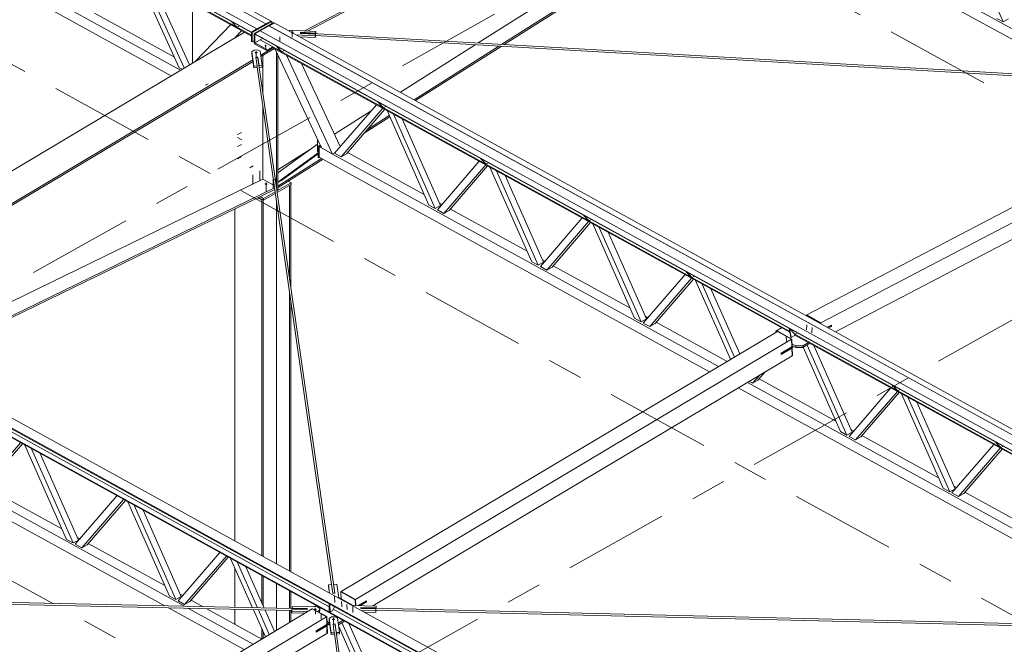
# Model space of a CAD drawing. Header units: millimetres. Extents: x -260 to 160, y -50 to 247.
# Tile 26 of 74: x -165 to -137, y 162 to 180. Entities that reach past the tile are written whole.
import ezdxf

# ---------------------------------------------------------------- set-up
doc = ezdxf.new("R2010")
doc.units = ezdxf.units.MM
for name, pattern in [('XKITLINE00', [0]), ('XKITLINE02', [4, 2, -2]), ('XKITLINE03', [6, 3, -1, 1, -1])]:
    doc.linetypes.add(name, pattern=pattern)
for name, color, linetype, lineweight in [('Element', 2, 'Continuous', 0), ('Spoina', 1, 'Continuous', 0), ('Śruba', 3, 'Continuous', 0)]:
    doc.layers.add(name, color=color, linetype=linetype, lineweight=lineweight)

msp = doc.modelspace()

# ---------------------------------------------------------------- hatches: boundary and pattern name
at = {"layer": 'Śruba'}
for points in [[(-156.895, 179.686), (-156.902, 179.687), (-156.909, 179.69), (-156.915, 179.692), (-156.919, 179.696), (-156.923, 179.699), (-156.925, 179.703), (-156.926, 179.708), (-156.925, 179.712), (-156.923, 179.715), (-156.919, 179.719), (-156.914, 179.722), (-156.908, 179.725), (-156.901, 179.726), (-156.894, 179.727), (-156.886, 179.728), (-156.878, 179.727), (-156.871, 179.726), (-156.864, 179.723), (-156.858, 179.721), (-156.854, 179.717), (-156.85, 179.714), (-156.848, 179.71), (-156.847, 179.705), (-156.848, 179.701), (-156.85, 179.697), (-156.854, 179.694), (-156.859, 179.691), (-156.865, 179.688), (-156.872, 179.687), (-156.879, 179.686), (-156.887, 179.685)], [(-157.919, 179.11), (-157.926, 179.111), (-157.933, 179.113), (-157.939, 179.115), (-157.944, 179.119), (-157.948, 179.122), (-157.95, 179.126), (-157.951, 179.131), (-157.95, 179.135), (-157.948, 179.14), (-157.945, 179.144), (-157.94, 179.147), (-157.934, 179.15), (-157.927, 179.152), (-157.92, 179.154), (-157.912, 179.154), (-157.905, 179.154), (-157.897, 179.153), (-157.89, 179.151), (-157.884, 179.149), (-157.879, 179.145), (-157.876, 179.142), (-157.873, 179.137), (-157.872, 179.133), (-157.873, 179.129), (-157.875, 179.124), (-157.879, 179.12), (-157.883, 179.117), (-157.889, 179.114), (-157.896, 179.112), (-157.903, 179.11), (-157.911, 179.109)], [(-157.645, 179.308), (-157.65, 179.308), (-157.655, 179.31), (-157.658, 179.311), (-157.662, 179.313), (-157.664, 179.316), (-157.665, 179.318), (-157.666, 179.321), (-157.666, 179.324), (-157.664, 179.327), (-157.662, 179.329), (-157.659, 179.332), (-157.655, 179.333), (-157.651, 179.335), (-157.646, 179.336), (-157.641, 179.336), (-157.636, 179.336), (-157.632, 179.335), (-157.627, 179.334), (-157.624, 179.332), (-157.62, 179.33), (-157.618, 179.328), (-157.617, 179.325), (-157.616, 179.323), (-157.616, 179.32), (-157.618, 179.317), (-157.62, 179.314), (-157.623, 179.312), (-157.627, 179.31), (-157.631, 179.309), (-157.636, 179.308), (-157.641, 179.308)], [(-157.394, 175.513), (-157.392, 175.509), (-157.391, 175.505), (-157.391, 175.5), (-157.391, 175.497), (-157.392, 175.493), (-157.394, 175.491), (-157.396, 175.489), (-157.399, 175.488), (-157.402, 175.488), (-157.406, 175.488), (-157.409, 175.49), (-157.412, 175.493), (-157.416, 175.496), (-157.419, 175.499), (-157.421, 175.503), (-157.424, 175.508), (-157.425, 175.512), (-157.426, 175.517), (-157.426, 175.521), (-157.426, 175.525), (-157.425, 175.528), (-157.423, 175.531), (-157.421, 175.532), (-157.418, 175.533), (-157.415, 175.534), (-157.412, 175.533), (-157.408, 175.531), (-157.405, 175.529), (-157.401, 175.526), (-157.398, 175.522), (-157.396, 175.518)], [(-157.636, 175.378), (-157.644, 175.38), (-157.65, 175.382), (-157.656, 175.384), (-157.661, 175.388), (-157.665, 175.391), (-157.667, 175.396), (-157.668, 175.4), (-157.667, 175.404), (-157.665, 175.408), (-157.661, 175.412), (-157.656, 175.415), (-157.65, 175.418), (-157.644, 175.42), (-157.636, 175.421), (-157.629, 175.422), (-157.621, 175.421), (-157.613, 175.42), (-157.607, 175.418), (-157.601, 175.415), (-157.596, 175.412), (-157.592, 175.408), (-157.59, 175.404), (-157.589, 175.4), (-157.59, 175.396), (-157.592, 175.391), (-157.596, 175.388), (-157.601, 175.384), (-157.607, 175.382), (-157.613, 175.38), (-157.621, 175.378), (-157.629, 175.378)], [(-156.24, 163.302), (-156.248, 163.303), (-156.254, 163.305), (-156.26, 163.307), (-156.265, 163.311), (-156.269, 163.315), (-156.272, 163.319), (-156.272, 163.323), (-156.272, 163.328), (-156.27, 163.332), (-156.266, 163.336), (-156.261, 163.339), (-156.255, 163.342), (-156.249, 163.345), (-156.241, 163.346), (-156.234, 163.347), (-156.226, 163.346), (-156.219, 163.345), (-156.212, 163.343), (-156.206, 163.341), (-156.201, 163.338), (-156.197, 163.334), (-156.195, 163.33), (-156.194, 163.325), (-156.195, 163.321), (-156.197, 163.316), (-156.2, 163.313), (-156.205, 163.309), (-156.211, 163.306), (-156.218, 163.304), (-156.225, 163.302), (-156.233, 163.302)], [(-155.723, 163.017), (-155.73, 163.018), (-155.737, 163.02), (-155.743, 163.022), (-155.748, 163.026), (-155.752, 163.029), (-155.754, 163.034), (-155.755, 163.038), (-155.754, 163.042), (-155.752, 163.047), (-155.749, 163.051), (-155.744, 163.054), (-155.738, 163.057), (-155.731, 163.06), (-155.724, 163.061), (-155.716, 163.062), (-155.709, 163.061), (-155.701, 163.06), (-155.694, 163.058), (-155.688, 163.056), (-155.683, 163.052), (-155.68, 163.049), (-155.677, 163.045), (-155.676, 163.04), (-155.677, 163.036), (-155.679, 163.031), (-155.683, 163.027), (-155.687, 163.024), (-155.693, 163.021), (-155.7, 163.019), (-155.707, 163.017), (-155.715, 163.017)]]:
    msp.add_hatch(color=256, dxfattribs=at).paths.add_polyline_path(points, flags=17)

# ---------------------------------------------------------------- linework, layer by layer
at = {"layer": 'Element', "linetype": 'XKITLINE00', "lineweight": 0}
for p, q in [((-157.487, 180.025), (-184.809, 195.073)), ((-185.212, 194.853), (-157.89, 179.805)), ((-185.211, 194.853), (-157.89, 179.805)), ((-184.96, 194.994), (-157.638, 179.946)), ((-184.96, 194.994), (-157.638, 179.946)), ((-158.041, 179.715), (-185.363, 194.762)), ((-185.362, 194.751), (-158.04, 179.703)), ((-185.211, 194.591), (-158.04, 179.627)), ((-185.211, 194.568), (-158.04, 179.603)), ((-183.377, 191.471), (-160.063, 178.631)), ((-183.377, 191.174), (-160.322, 178.477)), ((-156.535, 179.75), (-144.238, 186.186)), ((-156.454, 179.745), (-144.193, 186.161)), ((-151.608, 179.405), (-144.492, 183.912)), ((-150.939, 179.367), (-144.055, 183.727)), ((-150.87, 179.363), (-144.009, 183.708)), ((-142.922, 183.073), (-134.46, 178.413)), ((-142.535, 183.158), (-133.858, 178.378)), ((-136.706, 180.003), (-137.895, 182.693)), ((-160.092, 178.703), (-161.323, 181.411)), ((-159.95, 178.699), (-161.136, 181.308)), ((-159.801, 178.788), (-160.884, 181.169)), ((-159.721, 178.836), (-159.721, 180.529)), ((-162.495, 180.25), (-160.227, 179.001)), ((-158.617, 180.021), (-158.607, 180.016)), ((-158.466, 179.862), (-158.617, 180.021)), ((-158.607, 180.015), (-158.617, 180.021)), ((-158.466, 179.862), (-158.617, 180.021)), ((-158.456, 179.856), (-158.607, 180.015)), ((-158.456, 179.856), (-158.607, 180.015)), ((-158.04, 179.712), (-157.487, 180.022)), ((-157.467, 180.011), (-158.02, 179.701)), ((-157.969, 179.673), (-157.416, 179.983)), ((-157.487, 180.025), (-157.638, 179.946)), ((-157.546, 179.896), (-157.396, 179.975)), ((-157.487, 180.022), (-157.487, 180.025)), ((-157.487, 180.022), (-157.467, 180.011)), ((-157.467, 179.954), (-157.467, 180.011)), ((-157.416, 179.983), (-157.399, 179.973)), ((-157.396, 179.975), (-127.05, 163.263)), ((-136.706, 180.003), (-136.89, 180.105)), ((-136.555, 180.088), (-136.706, 180.003)), ((-170.958, 172.122), (-158.246, 179.717)), ((-159.643, 178.882), (-158.634, 179.93)), ((-158.319, 179.757), (-158.634, 179.93)), ((-158.507, 179.561), (-158.319, 179.757)), ((-158.456, 179.856), (-158.466, 179.862)), ((-158.456, 179.856), (-158.466, 179.862)), ((-158.387, 179.895), (-158.456, 179.856)), ((-157.89, 179.805), (-158.041, 179.715)), ((-158.04, 179.703), (-158.041, 179.715)), ((-158.04, 179.445), (-158.04, 179.712)), ((-158.02, 179.701), (-158.04, 179.712)), ((-158.02, 179.434), (-158.02, 179.701)), ((-157.949, 179.665), (-157.799, 179.755)), ((-157.89, 179.805), (-157.638, 179.946)), ((-157.89, 179.796), (-157.89, 179.805)), ((-157.89, 179.796), (-157.89, 179.805)), ((-157.799, 179.755), (-127.453, 163.043)), ((-157.798, 179.755), (-157.547, 179.896)), ((-127.453, 163.043), (-157.798, 179.755)), ((-157.798, 179.755), (-157.798, 179.755)), ((-157.638, 179.946), (-157.638, 179.937)), ((-157.638, 179.946), (-157.638, 179.937)), ((-157.547, 179.896), (-127.202, 163.184)), ((-157.546, 179.896), (-157.546, 179.896)), ((-157.546, 179.896), (-127.201, 163.184)), ((-156.985, 179.749), (-156.931, 179.773)), ((-156.931, 179.773), (-156.219, 179.731)), ((-156.653, 179.708), (-156.657, 179.678)), ((-156.655, 179.693), (-156.656, 179.682)), ((-156.654, 179.697), (-156.655, 179.693)), ((-156.654, 179.697), (-130.061, 178.159)), ((-156.653, 179.697), (-156.653, 179.708)), ((-156.226, 179.684), (-156.653, 179.708)), ((-156.219, 179.731), (-156.226, 179.684)), ((-156.22, 179.683), (-156.219, 179.731)), ((-158.02, 179.434), (-158.04, 179.445)), ((-157.969, 179.462), (-158.02, 179.434)), ((-157.969, 179.406), (-157.969, 179.673)), ((-157.969, 179.673), (-157.949, 179.662)), ((-157.95, 179.405), (-157.799, 179.495)), ((-157.949, 179.665), (-157.949, 179.653)), ((-157.949, 179.665), (-127.604, 162.952)), ((-157.949, 179.406), (-157.949, 179.655)), ((-157.949, 179.653), (-127.604, 162.941)), ((-157.799, 179.495), (-157.439, 179.297)), ((-157.797, 179.494), (-157.73, 179.532)), ((-156.236, 179.605), (-156.782, 179.637)), ((-156.684, 179.583), (-156.238, 179.557)), ((-156.657, 179.678), (-156.23, 179.653)), ((-156.656, 179.682), (-156.656, 179.678)), ((-156.238, 179.557), (-156.231, 179.605)), ((-156.238, 179.557), (-156.236, 179.605)), ((-156.23, 179.653), (-156.236, 179.605)), ((-156.231, 179.605), (-156.23, 179.653)), ((-156.231, 179.616), (-130.496, 178.127)), ((-156.226, 179.673), (-156.226, 179.684)), ((-156.222, 179.672), (-156.22, 179.683)), ((-158.033, 179.155), (-157.968, 179.2)), ((-158.032, 179.108), (-158.033, 179.155)), ((-157.975, 178.747), (-158.033, 179.155)), ((-157.969, 179.406), (-157.949, 179.395)), ((-157.968, 179.2), (-157.876, 179.206)), ((-157.95, 179.405), (-157.949, 179.376)), ((-157.95, 179.405), (-157.59, 179.207)), ((-157.949, 179.376), (-157.589, 179.178)), ((-157.876, 179.206), (-157.799, 179.17)), ((-157.799, 179.17), (-157.74, 178.763)), ((-157.783, 179.062), (-157.435, 179.27)), ((-157.777, 179.018), (-157.393, 179.247)), ((-157.59, 179.207), (-157.439, 179.297)), ((-157.589, 179.178), (-157.59, 179.207)), ((-157.438, 179.268), (-157.589, 179.178)), ((-157.439, 179.297), (-157.438, 179.268)), ((-157.439, 179.296), (-142.767, 171.216)), ((-157.438, 179.272), (-142.763, 171.189)), ((-156.056, 176.425), (-157.368, 179.233)), ((-157.338, 179.316), (-157.348, 179.322)), ((-157.197, 179.163), (-157.348, 179.322)), ((-157.187, 179.157), (-157.338, 179.316)), ((-157.332, 175.283), (-157.332, 179.157)), ((-157.187, 179.157), (-157.197, 179.163)), ((-157.118, 179.196), (-157.187, 179.157)), ((-153.819, 178.005), (-151.691, 179.353)), ((-153.428, 177.79), (-151.022, 179.314)), ((-153.388, 177.768), (-150.953, 179.31)), ((-170.146, 171.674), (-158.006, 178.928)), ((-170.105, 171.652), (-158, 178.884)), ((-158.032, 179.108), (-157.974, 178.701)), ((-157.864, 179.001), (-157.921, 178.998)), ((-157.921, 178.998), (-157.886, 178.753)), ((-157.917, 178.987), (-157.919, 178.98)), ((-157.906, 178.996), (-157.917, 178.987)), ((-157.892, 179), (-157.906, 178.996)), ((-157.878, 178.997), (-157.892, 179)), ((-157.867, 178.989), (-157.878, 178.997)), ((-157.864, 178.977), (-157.867, 178.989)), ((-157.864, 178.977), (-157.864, 179.001)), ((-157.829, 178.757), (-157.864, 179.001)), ((-155.68, 163.784), (-157.864, 178.977)), ((-157.723, 178), (-157.723, 179.05)), ((-157.292, 175.225), (-157.292, 179.071)), ((-155.741, 176.251), (-157.053, 179.06)), ((-160.014, 178.66), (-160.092, 178.703)), ((-157.886, 178.753), (-157.975, 178.747)), ((-157.974, 178.701), (-157.975, 178.747)), ((-157.974, 178.701), (-157.885, 178.706)), ((-157.885, 178.706), (-157.886, 178.753)), ((-155.772, 164.025), (-157.885, 178.73)), ((-157.74, 178.763), (-157.829, 178.757)), ((-157.828, 178.733), (-157.829, 178.757)), ((-157.825, 178.71), (-157.739, 178.716)), ((-157.739, 178.716), (-157.74, 178.763)), ((-155.523, 176.464), (-156.626, 178.824)), ((-129.91, 178.164), (-142.286, 171.682)), ((-141.88, 171.459), (-129.504, 177.941)), ((-157.723, 175.535), (-157.723, 177.601)), ((-155.69, 176.82), (-154.647, 177.481)), ((-155.685, 176.276), (-154.499, 177.653)), ((-155.501, 176.175), (-154.314, 177.551)), ((-154.261, 177.522), (-155.35, 176.259)), ((-154.452, 177.727), (-154.462, 177.733)), ((-154.312, 177.574), (-154.462, 177.733)), ((-154.301, 177.568), (-154.452, 177.727)), ((-154.301, 177.568), (-154.312, 177.574)), ((-154.233, 177.606), (-154.301, 177.568)), ((-153.011, 174.804), (-154.197, 177.487)), ((-141.464, 171.201), (-129.517, 177.459)), ((-154.845, 176.845), (-154.117, 177.306)), ((-154.755, 176.95), (-154.134, 177.343)), ((-152.826, 174.702), (-154.013, 177.385)), ((-153.764, 177.248), (-152.676, 174.786)), ((-156.171, 176.648), (-156.163, 176.653)), ((-156.157, 176.64), (-156.171, 176.648)), ((-156.171, 176.648), (-156.171, 176.322)), ((-157.292, 175.72), (-156.171, 176.533)), ((-157.292, 175.805), (-156.367, 176.391)), ((-156.15, 176.477), (-156.095, 176.508)), ((-156.134, 176.469), (-156.15, 176.477)), ((-156.15, 176.151), (-156.15, 176.477)), ((-156.134, 176.469), (-156.089, 176.494)), ((-156.134, 176.142), (-156.134, 176.469)), ((-156.083, 176.483), (-156.122, 176.461)), ((-156.122, 176.461), (-155.756, 176.259)), ((-156.122, 176.461), (-156.122, 176.164)), ((-155.741, 176.251), (-156.056, 176.425)), ((-157.292, 175.457), (-156.15, 176.285)), ((-157.292, 175.343), (-156.054, 176.127)), ((-157.29, 175.297), (-156.014, 176.105)), ((-157.196, 175.502), (-156.15, 176.261)), ((-156.171, 176.322), (-156.15, 176.31)), ((-156.15, 176.151), (-156.134, 176.142)), ((-156.134, 176.142), (-156.108, 176.157)), ((-156.122, 176.164), (-145.046, 170.064)), ((-155.675, 176.288), (-155.741, 176.251)), ((-155.741, 176.251), (-144.788, 170.219)), ((-155.501, 176.175), (-155.685, 176.276)), ((-155.35, 176.259), (-155.501, 176.175)), ((-155.317, 176.297), (-153.141, 175.099)), ((-151.532, 176.119), (-151.542, 176.125)), ((-151.391, 175.965), (-151.542, 176.125)), ((-151.381, 175.96), (-151.532, 176.119)), ((-152.765, 174.668), (-151.579, 176.045)), ((-152.581, 174.567), (-151.394, 175.943)), ((-151.341, 175.914), (-152.43, 174.651)), ((-151.381, 175.96), (-151.391, 175.965)), ((-151.313, 175.998), (-151.381, 175.96)), ((-150.091, 173.195), (-151.277, 175.879)), ((-168.032, 170.51), (-157.723, 175.535)), ((-157.723, 175.535), (-157.401, 175.358)), ((-157.292, 175.448), (-157.196, 175.502)), ((-149.906, 173.094), (-151.093, 175.777)), ((-150.844, 175.64), (-149.755, 173.178)), ((-167.641, 170.295), (-157.391, 175.292)), ((-167.595, 170.27), (-157.385, 175.247)), ((-157.4, 175.24), (-157.382, 175.23)), ((-157.338, 175.323), (-157.332, 175.32)), ((-157.337, 175.318), (-157.332, 175.32)), ((-157.332, 175.32), (-157.334, 175.293)), ((-157.322, 175.208), (-156.918, 175.435)), ((-157.322, 175.208), (-157.292, 175.225)), ((-157.315, 175.164), (-156.918, 175.387)), ((-157.29, 175.297), (-157.292, 175.343)), ((-157.292, 175.298), (-157.29, 175.297)), ((-157, 175.48), (-156.918, 175.435)), ((-156.964, 172.722), (-156.964, 175.361)), ((-156.923, 172.433), (-156.923, 175.384)), ((-156.918, 175.435), (-156.918, 175.387)), ((-157.869, 175.011), (-157.753, 174.947)), ((-157.847, 175.022), (-157.707, 174.945)), ((-157.801, 175.044), (-157.707, 174.992)), ((-157.753, 174.947), (-157.732, 174.959)), ((-157.753, 164.849), (-157.753, 174.947)), ((-157.711, 164.826), (-157.711, 174.947)), ((-157.707, 174.992), (-157.375, 175.179)), ((-157.707, 174.945), (-157.368, 175.135)), ((-157.707, 174.992), (-157.707, 174.945)), ((-158.513, 165.268), (-158.513, 174.697)), ((-157.333, 164.618), (-157.333, 174.886)), ((-152.826, 174.702), (-153.011, 174.804)), ((-152.676, 174.786), (-152.826, 174.702)), ((-152.581, 174.567), (-152.765, 174.668)), ((-152.708, 174.86), (-152.634, 174.82)), ((-152.397, 174.689), (-150.221, 173.491)), ((-152.43, 174.651), (-152.581, 174.567)), ((-149.845, 173.06), (-148.658, 174.436)), ((-148.612, 174.511), (-148.622, 174.516)), ((-148.471, 174.357), (-148.622, 174.516)), ((-148.461, 174.351), (-148.612, 174.511)), ((-148.392, 174.39), (-148.461, 174.351)), ((-149.661, 172.958), (-148.474, 174.335)), ((-148.421, 174.306), (-149.51, 173.043)), ((-148.461, 174.351), (-148.471, 174.357)), ((-147.17, 171.587), (-148.357, 174.27)), ((-146.986, 171.485), (-148.173, 174.169)), ((-147.924, 174.032), (-146.835, 171.57)), ((-149.906, 173.094), (-150.091, 173.195)), ((-149.755, 173.178), (-149.906, 173.094)), ((-149.661, 172.958), (-149.845, 173.06)), ((-149.788, 173.252), (-149.714, 173.211)), ((-149.51, 173.043), (-149.661, 172.958)), ((-149.477, 173.081), (-147.301, 171.882)), ((-146.925, 171.452), (-145.738, 172.828)), ((-146.74, 171.35), (-145.554, 172.727)), ((-145.692, 172.902), (-145.702, 172.908)), ((-145.551, 172.749), (-145.702, 172.908)), ((-145.541, 172.743), (-145.692, 172.902)), ((-145.541, 172.743), (-145.551, 172.749)), ((-145.472, 172.782), (-145.541, 172.743)), ((-145.501, 172.697), (-146.589, 171.435)), ((-144.447, 170.423), (-145.437, 172.662)), ((-144.336, 170.488), (-145.252, 172.56)), ((-156.964, 164.415), (-156.964, 172.323)), ((-144.187, 170.577), (-145.003, 172.423)), ((-170.755, 172.01), (-140.41, 155.297)), ((-156.923, 164.392), (-156.923, 172.034)), ((-140.661, 155.147), (-171.006, 171.859)), ((-140.66, 155.124), (-171.005, 171.836)), ((-140.654, 154.89), (-170.999, 171.602)), ((-170.88, 171.674), (-155.839, 163.39)), ((-146.868, 171.644), (-146.794, 171.603)), ((-142.297, 171.659), (-142.296, 171.677)), ((-142.296, 171.677), (-142.286, 171.682)), ((-141.89, 171.453), (-142.296, 171.677)), ((-142.286, 171.682), (-141.88, 171.459)), ((-141.88, 171.459), (-142.286, 171.682)), ((-140.653, 154.866), (-170.998, 171.579)), ((-146.986, 171.485), (-147.17, 171.587)), ((-146.835, 171.57), (-146.986, 171.485)), ((-146.74, 171.35), (-146.925, 171.452)), ((-146.589, 171.435), (-146.74, 171.35)), ((-146.557, 171.473), (-144.544, 170.364)), ((-143.157, 171.224), (-142.998, 171.319)), ((-141.891, 171.436), (-141.89, 171.453)), ((-141.89, 171.453), (-141.88, 171.459)), ((-141.881, 171.431), (-141.88, 171.459)), ((-141.881, 171.431), (-141.88, 171.459)), ((-141.585, 171.394), (-141.702, 171.332)), ((-141.591, 171.36), (-141.674, 171.317)), ((-141.669, 171.314), (-141.585, 171.358)), ((-141.59, 171.391), (-141.591, 171.36)), ((-141.591, 171.36), (-141.585, 171.358)), ((-141.585, 171.358), (-141.585, 171.394)), ((-155.495, 163.825), (-143.119, 171.215)), ((-143.157, 171.193), (-143.157, 171.224)), ((-143.109, 171.221), (-143.119, 171.215)), ((-143.119, 171.215), (-142.714, 170.991)), ((-142.714, 170.991), (-143.119, 171.215)), ((-142.704, 170.997), (-143.109, 171.221)), ((-142.771, 171.294), (-142.782, 171.3)), ((-142.771, 171.294), (-142.781, 171.3)), ((-142.781, 171.3), (-142.738, 171.044)), ((-142.621, 171.135), (-142.771, 171.294)), ((-142.771, 171.294), (-142.728, 171.038)), ((-142.738, 171.044), (-142.728, 171.038)), ((-142.728, 171.038), (-142.621, 171.102)), ((-142.621, 171.135), (-142.552, 171.173)), ((-142.621, 171.135), (-142.552, 171.173)), ((-142.621, 171.135), (-127.815, 162.981)), ((-142.621, 171.102), (-142.621, 171.135)), ((-142.621, 171.111), (-127.836, 162.968)), ((-142.714, 170.991), (-155.09, 163.602)), ((-143.009, 170.566), (-142.647, 170.782)), ((-142.708, 170.775), (-143.009, 170.595)), ((-142.704, 170.997), (-142.714, 170.991)), ((-142.714, 170.991), (-142.708, 170.775)), ((-142.708, 170.775), (-142.714, 170.991)), ((-142.708, 170.775), (-142.698, 170.781)), ((-142.698, 170.781), (-142.704, 170.997)), ((-142.598, 170.801), (-142.7, 170.857)), ((-142.699, 170.81), (-142.597, 170.754)), ((-142.698, 170.787), (-142.678, 170.799)), ((-142.396, 170.805), (-142.598, 170.801)), ((-142.597, 170.754), (-142.598, 170.801)), ((-142.395, 170.758), (-142.597, 170.754)), ((-142.237, 170.9), (-142.396, 170.805)), ((-142.395, 170.758), (-142.396, 170.805)), ((-142.196, 170.877), (-142.395, 170.758)), ((-141.33, 168.37), (-142.388, 170.763)), ((-141.146, 168.269), (-142.277, 170.828)), ((-142.083, 170.815), (-140.995, 168.353)), ((-142.701, 170.524), (-154.598, 163.42)), ((-143.009, 170.56), (-142.707, 170.74)), ((-143.009, 170.595), (-143.009, 170.56)), ((-142.712, 170.743), (-142.707, 170.74)), ((-142.712, 170.743), (-142.707, 170.74)), ((-142.707, 170.74), (-142.697, 170.746)), ((-142.707, 170.74), (-142.701, 170.524)), ((-142.707, 170.74), (-142.701, 170.524)), ((-142.702, 170.749), (-142.697, 170.746)), ((-142.701, 170.524), (-142.691, 170.53)), ((-142.697, 170.746), (-142.691, 170.53)), ((-143.82, 169.742), (-143.618, 169.976)), ((-143.458, 170.072), (-143.669, 169.826)), ((-143.968, 169.767), (-131.321, 162.802)), ((-143.919, 169.796), (-143.82, 169.742)), ((-143.669, 169.826), (-143.82, 169.742)), ((-143.637, 169.864), (-141.461, 168.666)), ((-139.851, 169.686), (-139.861, 169.691)), ((-139.711, 169.532), (-139.861, 169.691)), ((-139.7, 169.527), (-139.851, 169.686)), ((-144.227, 169.613), (-131.885, 162.816)), ((-141.084, 168.235), (-139.898, 169.612)), ((-140.9, 168.134), (-139.713, 169.51)), ((-139.661, 169.481), (-140.749, 168.218)), ((-139.7, 169.527), (-139.711, 169.532)), ((-139.632, 169.565), (-139.7, 169.527)), ((-138.41, 166.762), (-139.596, 169.445)), ((-138.225, 166.661), (-139.412, 169.344)), ((-139.163, 169.207), (-138.075, 166.745)), ((-169.322, 168.277), (-160.505, 163.421)), ((-168.956, 168.372), (-159.944, 163.409)), ((-141.146, 168.269), (-141.33, 168.37)), ((-140.995, 168.353), (-141.146, 168.269)), ((-140.9, 168.134), (-141.084, 168.235)), ((-141.027, 168.427), (-140.954, 168.387)), ((-140.716, 168.256), (-138.541, 167.058)), ((-165.781, 166.68), (-164.597, 168.053)), ((-164.544, 168.024), (-165.63, 166.764)), ((-163.291, 165.308), (-164.475, 167.986)), ((-140.749, 168.218), (-140.9, 168.134)), ((-138.164, 166.627), (-136.978, 168.003)), ((-136.931, 168.078), (-136.941, 168.083)), ((-136.79, 167.924), (-136.941, 168.083)), ((-136.78, 167.918), (-136.931, 168.078)), ((-136.712, 167.957), (-136.78, 167.918)), ((-163.107, 165.207), (-164.291, 167.885)), ((-164.042, 167.747), (-162.956, 165.291)), ((-137.98, 166.525), (-136.793, 167.902)), ((-136.74, 167.873), (-137.829, 166.61)), ((-136.78, 167.918), (-136.79, 167.924)), ((-165.598, 166.802), (-163.422, 165.604)), ((-138.225, 166.661), (-138.41, 166.762)), ((-138.075, 166.745), (-138.225, 166.661)), ((-137.98, 166.525), (-138.164, 166.627)), ((-138.107, 166.819), (-138.034, 166.778)), ((-137.829, 166.61), (-137.98, 166.525)), ((-137.796, 166.648), (-135.62, 165.449)), ((-163.045, 165.173), (-161.861, 166.547)), ((-162.861, 165.072), (-161.677, 166.445)), ((-161.624, 166.416), (-162.71, 165.156)), ((-160.371, 163.7), (-161.555, 166.378)), ((-160.187, 163.599), (-161.371, 166.276)), ((-161.122, 166.139), (-160.036, 163.683)), ((-163.107, 165.207), (-163.291, 165.308)), ((-162.956, 165.291), (-163.107, 165.207)), ((-162.861, 165.072), (-163.045, 165.173)), ((-162.989, 165.365), (-162.915, 165.325)), ((-162.678, 165.194), (-160.502, 163.996)), ((-162.71, 165.156), (-162.861, 165.072)), ((-160.125, 163.565), (-158.941, 164.938)), ((-159.941, 163.463), (-158.757, 164.837)), ((-158.704, 164.808), (-159.79, 163.548)), ((-158.015, 163.367), (-158.635, 164.77)), ((-157.874, 163.364), (-158.45, 164.668)), ((-158.513, 163.378), (-158.513, 164.495)), ((-157.684, 163.36), (-158.201, 164.531)), ((-157.753, 163.516), (-157.753, 164.284)), ((-157.711, 163.422), (-157.711, 164.261)), ((-157.333, 163.353), (-157.333, 164.052)), ((-183.257, 163.912), (-156.464, 163.334)), ((-182.832, 163.845), (-156.898, 163.286)), ((-156.964, 163.345), (-156.964, 163.85)), ((-156.923, 163.344), (-156.923, 163.827)), ((-155.858, 164.019), (-155.769, 164.025)), ((-155.857, 163.973), (-155.858, 164.019)), ((-155.825, 163.787), (-155.858, 164.019)), ((-155.83, 163.79), (-155.857, 163.973)), ((-155.769, 164.025), (-155.734, 163.781)), ((-155.734, 163.781), (-155.705, 163.783)), ((-155.712, 164.029), (-155.623, 164.035)), ((-155.711, 164.005), (-155.712, 164.029)), ((-155.677, 163.784), (-155.712, 164.029)), ((-155.705, 163.783), (-155.677, 163.784)), ((-155.705, 163.783), (-155.705, 163.783)), ((-155.705, 163.783), (-155.705, 163.783)), ((-155.623, 164.035), (-155.567, 163.645)), ((-155.505, 163.819), (-155.495, 163.825)), ((-155.1, 163.596), (-155.505, 163.819)), ((-155.5, 163.62), (-155.505, 163.819)), ((-155.09, 163.602), (-155.495, 163.825)), ((-155.09, 163.602), (-155.495, 163.825)), ((-160.187, 163.599), (-160.371, 163.7)), ((-160.036, 163.683), (-160.187, 163.599)), ((-159.941, 163.463), (-160.125, 163.565)), ((-160.068, 163.757), (-159.995, 163.716)), ((-159.79, 163.548), (-159.941, 163.463)), ((-159.757, 163.586), (-159.416, 163.398)), ((-155.835, 163.254), (-155.842, 163.485)), ((-155.569, 163.658), (-155.16, 163.433)), ((-155.1, 163.596), (-155.09, 163.602)), ((-155.095, 163.432), (-155.1, 163.596)), ((-155.085, 163.431), (-155.09, 163.602)), ((-155.085, 163.431), (-155.09, 163.602)), ((-154.782, 163.565), (-155.009, 163.43)), ((-154.786, 163.533), (-154.961, 163.428)), ((-154.781, 163.53), (-154.952, 163.428)), ((-154.787, 163.562), (-154.786, 163.533)), ((-154.786, 163.533), (-154.781, 163.53)), ((-154.781, 163.53), (-154.782, 163.565)), ((-168.696, 155.942), (-156.32, 163.333)), ((-160.397, 163.362), (-158.251, 162.18)), ((-159.836, 163.35), (-157.992, 162.334)), ((-159.308, 163.338), (-157.749, 162.479)), ((-158.513, 162.901), (-158.513, 163.321)), ((-157.649, 162.539), (-157.989, 163.31)), ((-157.538, 162.605), (-157.848, 163.307)), ((-157.389, 162.694), (-157.658, 163.303)), ((-157.333, 162.728), (-157.333, 163.296)), ((-156.964, 162.948), (-156.964, 163.288)), ((-156.923, 162.973), (-156.923, 163.287)), ((-156.9, 163.271), (-156.894, 163.322)), ((-156.899, 163.224), (-156.9, 163.271)), ((-156.44, 163.261), (-156.9, 163.271)), ((-156.516, 163.216), (-156.899, 163.224)), ((-156.894, 163.322), (-156.467, 163.313)), ((-156.89, 163.355), (-156.884, 163.406)), ((-156.89, 163.343), (-156.89, 163.355)), ((-156.463, 163.346), (-156.89, 163.355)), ((-156.884, 163.406), (-156.172, 163.391)), ((-156.467, 163.313), (-156.463, 163.346)), ((-156.31, 163.339), (-156.32, 163.333)), ((-155.914, 163.109), (-156.32, 163.333)), ((-156.32, 163.333), (-155.914, 163.109)), ((-155.904, 163.115), (-156.31, 163.339)), ((-156.272, 163.393), (-156.206, 163.432)), ((-156.112, 163.295), (-156.173, 163.263)), ((-156.172, 163.391), (-156.105, 163.348)), ((-156.128, 163.239), (-156.11, 163.248)), ((-156.105, 163.348), (-156.112, 163.295)), ((-156.11, 163.248), (-156.112, 163.295)), ((-156.11, 163.248), (-156.104, 163.301)), ((-156.104, 163.301), (-156.105, 163.348)), ((-155.835, 163.254), (-155.815, 163.243)), ((-155.821, 163.474), (-155.815, 163.243)), ((-155.815, 163.243), (-155.747, 163.283)), ((-155.747, 163.283), (-155.699, 163.372)), ((-155.724, 163.326), (-140.658, 155.029)), ((-155.699, 163.372), (-155.7, 163.406)), ((-155.183, 163.434), (-154.502, 163.417)), ((-154.94, 163.344), (-154.938, 163.36)), ((-154.94, 163.344), (-154.513, 163.333)), ((-154.938, 163.36), (-154.939, 163.349)), ((-154.939, 163.349), (-154.939, 163.344)), ((-154.938, 163.36), (-154.936, 163.376)), ((-154.937, 163.365), (-154.938, 163.36)), ((-154.937, 163.365), (-128.344, 162.731)), ((-154.936, 163.365), (-154.936, 163.376)), ((-154.509, 163.366), (-154.936, 163.376)), ((-154.519, 163.282), (-154.926, 163.292)), ((-154.837, 163.243), (-154.518, 163.235)), ((-154.513, 163.333), (-154.519, 163.282)), ((-154.518, 163.235), (-154.519, 163.282)), ((-154.518, 163.235), (-154.512, 163.287)), ((-154.512, 163.287), (-154.513, 163.333)), ((-154.512, 163.298), (-128.779, 162.685)), ((-154.502, 163.417), (-154.509, 163.366)), ((-154.508, 163.355), (-154.509, 163.366)), ((-154.503, 163.355), (-154.501, 163.371)), ((-154.501, 163.371), (-154.502, 163.417)), ((-168.29, 155.719), (-155.914, 163.109)), ((-155.904, 163.115), (-155.914, 163.109)), ((-155.908, 162.893), (-155.914, 163.109)), ((-155.914, 163.109), (-155.908, 162.893)), ((-155.898, 162.899), (-155.904, 163.115)), ((-155.9, 162.975), (-155.825, 162.933)), ((-155.899, 162.928), (-155.818, 162.884)), ((-155.837, 163.062), (-155.772, 163.108)), ((-155.836, 163.015), (-155.837, 163.062)), ((-155.782, 162.655), (-155.837, 163.062)), ((-155.836, 163.015), (-155.78, 162.608)), ((-155.772, 163.108), (-155.679, 163.113)), ((-155.679, 163.113), (-155.602, 163.077)), ((-155.602, 163.077), (-155.547, 162.669)), ((-155.582, 162.931), (-155.445, 163.013)), ((-155.576, 162.887), (-155.404, 162.99)), ((-154.346, 160.382), (-155.479, 162.945)), ((-157.753, 162.482), (-157.753, 162.775)), ((-157.711, 162.502), (-157.711, 162.681)), ((-155.908, 162.893), (-156.21, 162.713)), ((-156.21, 162.713), (-156.209, 162.678)), ((-156.209, 162.683), (-155.847, 162.9)), ((-155.907, 162.858), (-156.209, 162.678)), ((-155.912, 162.861), (-155.907, 162.858)), ((-155.912, 162.861), (-155.907, 162.858)), ((-155.908, 162.893), (-155.898, 162.899)), ((-155.907, 162.858), (-155.897, 162.864)), ((-155.907, 162.858), (-155.901, 162.641)), ((-155.907, 162.858), (-155.901, 162.641)), ((-155.902, 162.867), (-155.897, 162.864)), ((-155.901, 162.641), (-155.891, 162.647)), ((-155.898, 162.905), (-155.878, 162.917)), ((-155.897, 162.864), (-155.891, 162.647)), ((-155.693, 162.66), (-155.782, 162.655)), ((-155.78, 162.608), (-155.782, 162.655)), ((-155.669, 162.908), (-155.726, 162.905)), ((-155.726, 162.905), (-155.693, 162.66)), ((-155.722, 162.894), (-155.724, 162.887)), ((-155.711, 162.903), (-155.722, 162.894)), ((-155.697, 162.906), (-155.711, 162.903)), ((-155.683, 162.904), (-155.697, 162.906)), ((-155.691, 162.613), (-155.693, 162.66)), ((-155.672, 162.896), (-155.683, 162.904)), ((-155.668, 162.884), (-155.672, 162.896)), ((-155.668, 162.884), (-155.669, 162.908)), ((-155.636, 162.664), (-155.669, 162.908)), ((-153.583, 147.582), (-155.668, 162.884)), ((-155.547, 162.669), (-155.636, 162.664)), ((-155.635, 162.64), (-155.636, 162.664)), ((-154.531, 160.484), (-155.569, 162.832)), ((-155.545, 162.623), (-155.547, 162.669)), ((-155.281, 162.923), (-154.195, 160.467)), ((-155.901, 162.641), (-168.066, 155.377)), ((-155.78, 162.608), (-155.691, 162.613)), ((-153.674, 147.823), (-155.692, 162.637)), ((-155.632, 162.617), (-155.545, 162.623))]:
    msp.add_line(p, q, dxfattribs=at)
at = {"layer": 'Spoina', "linetype": 'XKITLINE03', "lineweight": 0}
for p, q in [((-247.974, 125.953), (-123.263, 195.846)), ((-155.656, 188.402), (102.04, 46.478)), ((-232.756, 117.572), (-108.044, 187.465)), ((-168.856, 181.004), (88.84, 39.08)), ((-182.056, 173.606), (75.64, 31.682))]:
    msp.add_line(p, q, dxfattribs=at)
at = {"layer": 'Śruba', "linetype": 'XKITLINE00', "lineweight": 0}
for p, q in [((-156.885, 179.749), (-156.89, 179.568)), ((-157.913, 179.173), (-157.908, 178.997)), ((-157.638, 179.218), (-157.642, 179.35)), ((-157.334, 175.552), (-157.435, 175.496)), ((-157.629, 175.448), (-157.629, 175.18)), ((-156.234, 163.365), (-156.23, 163.19)), ((-155.717, 163.08), (-155.712, 162.904))]:
    msp.add_line(p, q, dxfattribs=at)
at = {"layer": 'Śruba', "linetype": 'XKITLINE02', "lineweight": 0}
for p, q in [((-157.24, 179.441), (-157.237, 179.577)), ((-159.345, 178.203), (-159.269, 178.246)), ((-158.441, 176.722), (-158.314, 176.652)), ((-158.438, 176.803), (-158.327, 176.865)), ((-158.438, 176.461), (-158.327, 176.523)), ((-156.134, 176.435), (-156.059, 176.478)), ((-158.438, 176.12), (-158.327, 176.182)), ((-157.994, 175.915), (-158.094, 175.859)), ((-158.009, 175.657), (-158.009, 175.39)), ((-157.808, 175.77), (-157.808, 175.503)), ((-157.427, 175.56), (-157.427, 175.293)), ((-142.29, 171.256), (-142.286, 171.406)), ((-142.138, 171.172), (-142.134, 171.322)), ((-142.862, 170.935), (-142.866, 171.081)), ((-142.71, 170.851), (-142.714, 170.997)), ((-155.687, 163.691), (-155.683, 163.516)), ((-155.484, 163.398), (-155.488, 163.544)), ((-155.332, 163.314), (-155.336, 163.46)), ((-155.171, 163.406), (-155.166, 163.231)), ((-156.062, 163.053), (-156.066, 163.199)), ((-155.91, 162.969), (-155.914, 163.115))]:
    msp.add_line(p, q, dxfattribs=at)

doc.saveas('drawing.dxf')
